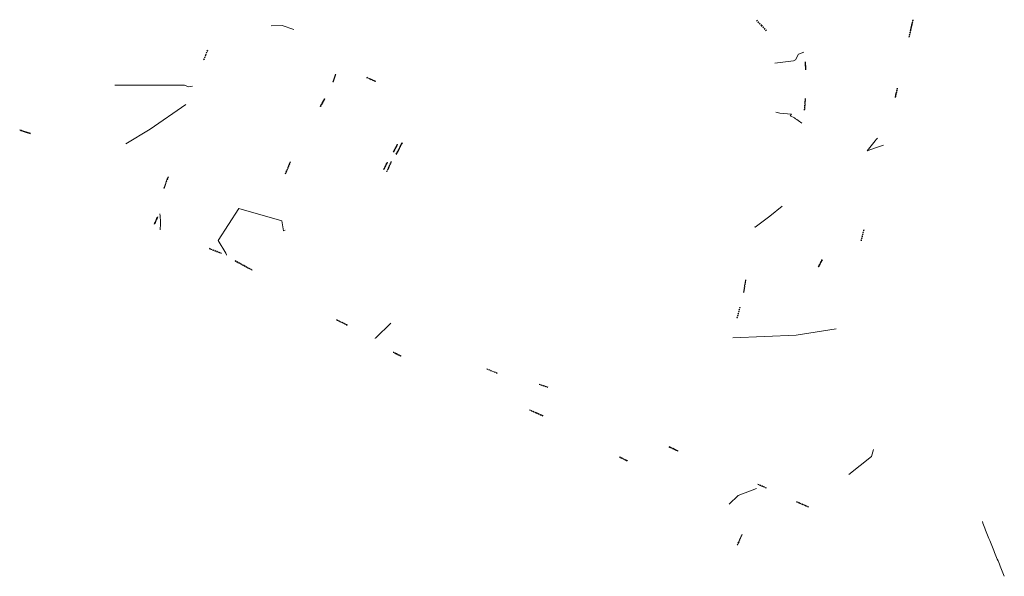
# Model space of a CAD drawing. Header units: metres. Extents: x 416209 to 416484, y 76215 to 76510.
# Tile 3 of 4: x 416292 to 416389, y 76361 to 76416. Entities that reach past the tile are written whole.
import ezdxf

# ---------------------------------------------------------------- set-up
doc = ezdxf.new("R2010")
doc.units = ezdxf.units.M
doc.linetypes.add('0_SN-Dash-1_100', pattern=[0.004, 0.001, -0.001, 0.001, -0.001])
for name, color, linetype, lineweight, true_color in [('01_SN_VRATA', 7, 'Continuous', 9, 0x800040), ('Primary Contours', 7, 'Continuous', 9, 0xc0c0c0), ('Secondary Contours', 7, 'Continuous', 9, 0xc0c0c0)]:
    doc.layers.add(name, color=color, linetype=linetype, lineweight=lineweight, true_color=true_color)

# ---------------------------------------------------------------- blocks, each defined once
blk = doc.blocks.new('SN-Enojna_vrata-fleksibilno - 105x205-7359608-_3D_')
at = {"layer": '01_SN_VRATA', "color": 252, "linetype": '0_SN-Dash-1_100', "true_color": 0x969696}
for p, q in [((0.4750000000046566, 0.1950000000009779, 1.999999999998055), (-0.4750000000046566, 0.1950000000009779, 1.024999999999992)), ((-0.4750000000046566, 0.1950000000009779, 1.024999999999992), (0.4750000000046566, 0.1950000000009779)), ((0.4750000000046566, 0.1549999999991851, 1.999999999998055), (-0.4750000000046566, 0.1549999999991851, 1.024999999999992)), ((-0.4750000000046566, 0.1549999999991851, 1.024999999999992), (0.4750000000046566, 0.1549999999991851))]:
    blk.add_line(p, q, dxfattribs=at)
blk = doc.blocks.new('SN-Enojna_vrata-fleksibilno - 120x190-7359929-_3D_')
at = {"layer": '01_SN_VRATA', "color": 252, "linetype": '0_SN-Dash-1_100', "true_color": 0x969696}
for p, q in [((0.550000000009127, 0.1950000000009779, 1.849999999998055), (-0.550000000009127, 0.1950000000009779, 0.949999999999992)), ((-0.550000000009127, 0.1950000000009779, 0.949999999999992), (0.550000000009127, 0.1950000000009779)), ((0.550000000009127, 0.1549999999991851, 1.849999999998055), (-0.550000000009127, 0.1549999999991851, 0.949999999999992)), ((-0.550000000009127, 0.1549999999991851, 0.949999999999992), (0.550000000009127, 0.1549999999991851))]:
    blk.add_line(p, q, dxfattribs=at)
blk = doc.blocks.new('SN-Dvokrilna_vrata-simetrična - 185x235-7362694-_3D_')
at = {"layer": '01_SN_VRATA', "color": 252, "linetype": '0_SN-Dash-1_100', "true_color": 0x969696}
for p, q in [((-0.8750000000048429, -0.1500000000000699, 2.299999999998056), (0, -0.1500000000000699, 1.174999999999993)), ((-0.8750000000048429, -0.1500000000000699), (0, -0.1500000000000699, 1.174999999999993)), ((-0.8750000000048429, -0.1900000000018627, 2.299999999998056), (0, -0.1900000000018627, 1.174999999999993)), ((0, -0.1900000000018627, 1.174999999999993), (-0.8750000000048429, -0.1900000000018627)), ((0.8750000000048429, -0.1500000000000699, 2.299999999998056), (0, -0.1500000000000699, 1.174999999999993)), ((0, -0.1500000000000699, 1.174999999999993), (0.8750000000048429, -0.1500000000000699)), ((0.8750000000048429, -0.1900000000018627), (0, -0.1900000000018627, 1.174999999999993)), ((0.8750000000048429, -0.1900000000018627, 2.299999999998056), (0, -0.1900000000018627, 1.174999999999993))]:
    blk.add_line(p, q, dxfattribs=at)
blk = doc.blocks.new('SN-Enojna_vrata-fleksibilno - 90x202-7233787-_3D_')
at = {"layer": '01_SN_VRATA', "color": 252, "linetype": '0_SN-Dash-1_100', "true_color": 0x969696}
for p, q in [((0.4000000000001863, 0.1950000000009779, 1.969999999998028), (-0.4000000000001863, 0.1950000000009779, 1.010000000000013)), ((-0.4000000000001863, 0.1950000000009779, 1.010000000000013), (0.4000000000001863, 0.1950000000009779)), ((0.4000000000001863, 0.1549999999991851, 1.969999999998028), (-0.4000000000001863, 0.1549999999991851, 1.010000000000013)), ((-0.4000000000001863, 0.1549999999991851, 1.010000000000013), (0.4000000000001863, 0.1549999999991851))]:
    blk.add_line(p, q, dxfattribs=at)
blk = doc.blocks.new('SN-Dvokrilna_vrata-simetrična - 150x175-7378345-_3D_')
at = {"layer": '01_SN_VRATA', "color": 252, "linetype": '0_SN-Dash-1_100', "true_color": 0x969696}
for p, q in [((-0.7000000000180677, -0.1500000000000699, 1.699999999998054), (0, -0.1500000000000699, 0.8749999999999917)), ((-0.7000000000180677, -0.1500000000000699), (0, -0.1500000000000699, 0.8749999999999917)), ((-0.7000000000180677, -0.1900000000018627, 1.699999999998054), (0, -0.1900000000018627, 0.8749999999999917)), ((0, -0.1900000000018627, 0.8749999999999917), (-0.7000000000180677, -0.1900000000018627)), ((0.7000000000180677, -0.1500000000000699, 1.699999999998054), (0, -0.1500000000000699, 0.8749999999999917)), ((0, -0.1500000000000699, 0.8749999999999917), (0.7000000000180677, -0.1500000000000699)), ((0.7000000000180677, -0.1900000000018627), (0, -0.1900000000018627, 0.8749999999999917)), ((0.7000000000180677, -0.1900000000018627, 1.699999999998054), (0, -0.1900000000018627, 0.8749999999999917))]:
    blk.add_line(p, q, dxfattribs=at)
blk = doc.blocks.new('SN-Dvokrilna_vrata-simetrična - 138x190-7392409-_3D_')
at = {"layer": '01_SN_VRATA', "color": 252, "linetype": '0_SN-Dash-1_100', "true_color": 0x969696}
for p, q in [((-0.6400000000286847, -0.1500000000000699, 1.849999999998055), (0, -0.1500000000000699, 0.949999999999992)), ((-0.6400000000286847, -0.1500000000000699), (0, -0.1500000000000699, 0.949999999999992)), ((-0.6400000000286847, -0.1900000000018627, 1.849999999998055), (0, -0.1900000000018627, 0.949999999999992)), ((0, -0.1900000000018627, 0.949999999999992), (-0.6400000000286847, -0.1900000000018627)), ((0.6400000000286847, -0.1500000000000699, 1.849999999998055), (0, -0.1500000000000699, 0.949999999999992)), ((0, -0.1500000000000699, 0.949999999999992), (0.6400000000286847, -0.1500000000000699)), ((0.6400000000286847, -0.1900000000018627), (0, -0.1900000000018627, 0.949999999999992)), ((0.6400000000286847, -0.1900000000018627, 1.849999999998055), (0, -0.1900000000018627, 0.949999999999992))]:
    blk.add_line(p, q, dxfattribs=at)
blk = doc.blocks.new('SN-Enojna_vrata-fleksibilno - 120x200-7392615-_3D_')
at = {"layer": '01_SN_VRATA', "color": 252, "linetype": '0_SN-Dash-1_100', "true_color": 0x969696}
for p, q in [((0.550000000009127, 0.1950000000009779, 1.949999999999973), (-0.550000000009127, 0.1950000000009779, 1.000000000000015)), ((-0.550000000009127, 0.1950000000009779, 1.000000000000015), (0.550000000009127, 0.1950000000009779)), ((0.550000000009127, 0.1549999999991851, 1.949999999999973), (-0.550000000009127, 0.1549999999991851, 1.000000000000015)), ((-0.550000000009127, 0.1549999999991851, 1.000000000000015), (0.550000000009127, 0.1549999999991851))]:
    blk.add_line(p, q, dxfattribs=at)
blk = doc.blocks.new('SN-Enojna_vrata-fleksibilno - 90x190-7396518-_3D_')
at = {"layer": '01_SN_VRATA', "color": 252, "linetype": '0_SN-Dash-1_100', "true_color": 0x969696}
for p, q in [((0.4000000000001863, 0.1950000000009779, 1.849999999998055), (-0.4000000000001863, 0.1950000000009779, 0.949999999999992)), ((-0.4000000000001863, 0.1950000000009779, 0.949999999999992), (0.4000000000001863, 0.1950000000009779)), ((0.4000000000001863, 0.1549999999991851, 1.849999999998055), (-0.4000000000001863, 0.1549999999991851, 0.949999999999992)), ((-0.4000000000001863, 0.1549999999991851, 0.949999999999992), (0.4000000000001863, 0.1549999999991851))]:
    blk.add_line(p, q, dxfattribs=at)
blk = doc.blocks.new('SN-Enojna_vrata-fleksibilno - 90x170-7409970-_3D_')
at = {"layer": '01_SN_VRATA', "color": 252, "linetype": '0_SN-Dash-1_100', "true_color": 0x969696}
for p, q in [((0.4000000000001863, 0.1950000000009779, 1.649999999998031), (-0.4000000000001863, 0.1950000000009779, 0.8500000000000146)), ((-0.4000000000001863, 0.1950000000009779, 0.8500000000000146), (0.4000000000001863, 0.1950000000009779)), ((0.4000000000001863, 0.1549999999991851, 1.649999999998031), (-0.4000000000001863, 0.1549999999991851, 0.8500000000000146)), ((-0.4000000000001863, 0.1549999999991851, 0.8500000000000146), (0.4000000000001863, 0.1549999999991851))]:
    blk.add_line(p, q, dxfattribs=at)
blk = doc.blocks.new('SN-Dvokrilna_vrata-simetrična - 125x180-7410588-_3D_')
at = {"layer": '01_SN_VRATA', "color": 252, "linetype": '0_SN-Dash-1_100', "true_color": 0x969696}
for p, q in [((-0.5749999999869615, -0.1500000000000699, 1.749999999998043), (0, -0.1500000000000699, 0.9000000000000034)), ((-0.5749999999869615, -0.1500000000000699), (0, -0.1500000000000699, 0.9000000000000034)), ((-0.5749999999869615, -0.1900000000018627, 1.749999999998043), (0, -0.1900000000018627, 0.9000000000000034)), ((0, -0.1900000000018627, 0.9000000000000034), (-0.5749999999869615, -0.1900000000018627)), ((0.5749999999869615, -0.1500000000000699, 1.749999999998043), (0, -0.1500000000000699, 0.9000000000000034)), ((0, -0.1500000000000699, 0.9000000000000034), (0.5749999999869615, -0.1500000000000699)), ((0.5749999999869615, -0.1900000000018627), (0, -0.1900000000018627, 0.9000000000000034)), ((0.5749999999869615, -0.1900000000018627, 1.749999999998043), (0, -0.1900000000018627, 0.9000000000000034))]:
    blk.add_line(p, q, dxfattribs=at)
blk = doc.blocks.new('SN-Dvokrilna_vrata-simetrična - 200x240-7419845-_3D_')
at = {"layer": '01_SN_VRATA', "color": 252, "linetype": '0_SN-Dash-1_100', "true_color": 0x969696}
for p, q in [((-0.9500000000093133, -0.1500000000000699, 2.349999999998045), (0, -0.1500000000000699, 1.200000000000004)), ((-0.9500000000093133, -0.1500000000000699), (0, -0.1500000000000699, 1.200000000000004)), ((-0.9500000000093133, -0.1900000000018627, 2.349999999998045), (0, -0.1900000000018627, 1.200000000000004)), ((0, -0.1900000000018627, 1.200000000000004), (-0.9500000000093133, -0.1900000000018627)), ((0.9500000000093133, -0.1500000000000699, 2.349999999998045), (0, -0.1500000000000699, 1.200000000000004)), ((0, -0.1500000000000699, 1.200000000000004), (0.9500000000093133, -0.1500000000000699)), ((0.9500000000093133, -0.1900000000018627), (0, -0.1900000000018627, 1.200000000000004)), ((0.9500000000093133, -0.1900000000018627, 2.349999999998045), (0, -0.1900000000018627, 1.200000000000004))]:
    blk.add_line(p, q, dxfattribs=at)
blk = doc.blocks.new('SN-Dvokrilna_vrata-simetrična - 130x170-7420931-_3D_')
at = {"layer": '01_SN_VRATA', "color": 252, "linetype": '0_SN-Dash-1_100', "true_color": 0x969696}
for p, q in [((-0.599999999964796, -0.1500000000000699, 1.649999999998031), (0, -0.1500000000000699, 0.8500000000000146)), ((-0.599999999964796, -0.1500000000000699), (0, -0.1500000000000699, 0.8500000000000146)), ((-0.599999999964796, -0.1900000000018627, 1.649999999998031), (0, -0.1900000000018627, 0.8500000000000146)), ((0, -0.1900000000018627, 0.8500000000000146), (-0.599999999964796, -0.1900000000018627)), ((0.599999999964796, -0.1500000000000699, 1.649999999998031), (0, -0.1500000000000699, 0.8500000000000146)), ((0, -0.1500000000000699, 0.8500000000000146), (0.599999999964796, -0.1500000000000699)), ((0.599999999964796, -0.1900000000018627), (0, -0.1900000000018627, 0.8500000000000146)), ((0.599999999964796, -0.1900000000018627, 1.649999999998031), (0, -0.1900000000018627, 0.8500000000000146))]:
    blk.add_line(p, q, dxfattribs=at)
blk = doc.blocks.new('SN-Enojna_vrata-fleksibilno - 95x175-7421083-_3D_')
at = {"layer": '01_SN_VRATA', "color": 252, "linetype": '0_SN-Dash-1_100', "true_color": 0x969696}
for p, q in [((0.4249999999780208, 0.1950000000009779, 1.699999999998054), (-0.4249999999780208, 0.1950000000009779, 0.8749999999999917)), ((-0.4249999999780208, 0.1950000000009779, 0.8749999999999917), (0.4249999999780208, 0.1950000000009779)), ((0.4249999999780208, 0.1549999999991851, 1.699999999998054), (-0.4249999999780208, 0.1549999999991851, 0.8749999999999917)), ((-0.4249999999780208, 0.1549999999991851, 0.8749999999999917), (0.4249999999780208, 0.1549999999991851))]:
    blk.add_line(p, q, dxfattribs=at)
blk = doc.blocks.new('SN-Dvokrilna_vrata-simetrična - 155x220-7422786-_3D_')
at = {"layer": '01_SN_VRATA', "color": 252, "linetype": '0_SN-Dash-1_100', "true_color": 0x969696}
for p, q in [((-0.7249999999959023, -0.1500000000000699, 2.149999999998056), (0, -0.1500000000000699, 1.099999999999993)), ((-0.7249999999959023, -0.1500000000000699), (0, -0.1500000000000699, 1.099999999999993)), ((-0.7249999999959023, -0.1900000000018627, 2.149999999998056), (0, -0.1900000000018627, 1.099999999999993)), ((0, -0.1900000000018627, 1.099999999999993), (-0.7249999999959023, -0.1900000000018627)), ((0.7249999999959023, -0.1500000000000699, 2.149999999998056), (0, -0.1500000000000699, 1.099999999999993)), ((0, -0.1500000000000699, 1.099999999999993), (0.7249999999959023, -0.1500000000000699)), ((0.7249999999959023, -0.1900000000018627), (0, -0.1900000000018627, 1.099999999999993)), ((0.7249999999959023, -0.1900000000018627, 2.149999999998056), (0, -0.1900000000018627, 1.099999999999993))]:
    blk.add_line(p, q, dxfattribs=at)
blk = doc.blocks.new('SN-Dvokrilna_vrata-simetrična - 120x160-7422881-_3D_')
at = {"layer": '01_SN_VRATA', "color": 252, "linetype": '0_SN-Dash-1_100', "true_color": 0x969696}
for p, q in [((-0.550000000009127, -0.1500000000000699, 1.549999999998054), (0, -0.1500000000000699, 0.7999999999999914)), ((-0.550000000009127, -0.1500000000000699), (0, -0.1500000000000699, 0.7999999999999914)), ((-0.550000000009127, -0.1900000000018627, 1.549999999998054), (0, -0.1900000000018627, 0.7999999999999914)), ((0, -0.1900000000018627, 0.7999999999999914), (-0.550000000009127, -0.1900000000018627)), ((0.550000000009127, -0.1500000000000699, 1.549999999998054), (0, -0.1500000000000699, 0.7999999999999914)), ((0, -0.1500000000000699, 0.7999999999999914), (0.550000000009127, -0.1500000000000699)), ((0.550000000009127, -0.1900000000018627), (0, -0.1900000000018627, 0.7999999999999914)), ((0.550000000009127, -0.1900000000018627, 1.549999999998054), (0, -0.1900000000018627, 0.7999999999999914))]:
    blk.add_line(p, q, dxfattribs=at)
blk = doc.blocks.new('SN-Enojna_vrata-fleksibilno - 95x207-7250364-_3D_')
at = {"layer": '01_SN_VRATA', "color": 252, "linetype": '0_SN-Dash-1_100', "true_color": 0x969696}
for p, q in [((0.4249999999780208, 0.1950000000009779, 2.019999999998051), (-0.4249999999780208, 0.1950000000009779, 1.03499999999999)), ((-0.4249999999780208, 0.1950000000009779, 1.03499999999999), (0.4249999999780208, 0.1950000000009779)), ((0.4249999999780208, 0.1549999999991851, 2.019999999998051), (-0.4249999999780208, 0.1549999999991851, 1.03499999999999)), ((-0.4249999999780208, 0.1549999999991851, 1.03499999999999), (0.4249999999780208, 0.1549999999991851))]:
    blk.add_line(p, q, dxfattribs=at)
blk = doc.blocks.new('SN-Enojna_vrata-fleksibilno - 120x165-7428298-_3D_')
at = {"layer": '01_SN_VRATA', "color": 252, "linetype": '0_SN-Dash-1_100', "true_color": 0x969696}
for p, q in [((0.550000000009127, 0.1950000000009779, 1.599999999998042), (-0.550000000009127, 0.1950000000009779, 0.8250000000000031)), ((-0.550000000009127, 0.1950000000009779, 0.8250000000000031), (0.550000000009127, 0.1950000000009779)), ((0.550000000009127, 0.1549999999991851, 1.599999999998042), (-0.550000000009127, 0.1549999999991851, 0.8250000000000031)), ((-0.550000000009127, 0.1549999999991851, 0.8250000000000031), (0.550000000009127, 0.1549999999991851))]:
    blk.add_line(p, q, dxfattribs=at)
blk = doc.blocks.new('SN-Dvokrilna_vrata-simetrična - 100x220-7428436-_3D_')
at = {"layer": '01_SN_VRATA', "color": 252, "linetype": '0_SN-Dash-1_100', "true_color": 0x969696}
for p, q in [((-0.4500000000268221, -0.1500000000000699, 2.149999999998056), (0, -0.1500000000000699, 1.099999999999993)), ((-0.4500000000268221, -0.1500000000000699), (0, -0.1500000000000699, 1.099999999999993)), ((-0.4500000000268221, -0.1900000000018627, 2.149999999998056), (0, -0.1900000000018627, 1.099999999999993)), ((0, -0.1900000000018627, 1.099999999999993), (-0.4500000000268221, -0.1900000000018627)), ((0.4500000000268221, -0.1500000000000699, 2.149999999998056), (0, -0.1500000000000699, 1.099999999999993)), ((0, -0.1500000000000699, 1.099999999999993), (0.4500000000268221, -0.1500000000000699)), ((0.4500000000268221, -0.1900000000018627), (0, -0.1900000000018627, 1.099999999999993)), ((0.4500000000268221, -0.1900000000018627, 2.149999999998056), (0, -0.1900000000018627, 1.099999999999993))]:
    blk.add_line(p, q, dxfattribs=at)
blk = doc.blocks.new('SN-Enojna_vrata-fleksibilno - 108x215-7429007-_3D_')
at = {"layer": '01_SN_VRATA', "color": 252, "linetype": '0_SN-Dash-1_100', "true_color": 0x969696}
for p, q in [((0.4900000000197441, 0.1950000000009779, 2.099999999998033), (-0.4900000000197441, 0.1950000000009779, 1.075000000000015)), ((-0.4900000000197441, 0.1950000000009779, 1.075000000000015), (0.4900000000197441, 0.1950000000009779)), ((0.4900000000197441, 0.1549999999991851, 2.099999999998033), (-0.4900000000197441, 0.1549999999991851, 1.075000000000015)), ((-0.4900000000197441, 0.1549999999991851, 1.075000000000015), (0.4900000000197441, 0.1549999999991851))]:
    blk.add_line(p, q, dxfattribs=at)
blk = doc.blocks.new('SN-Dvokrilna_vrata-simetrična - 100x190-7430228-_3D_')
at = {"layer": '01_SN_VRATA', "color": 252, "linetype": '0_SN-Dash-1_100', "true_color": 0x969696}
for p, q in [((-0.4500000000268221, -0.1500000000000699, 1.849999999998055), (0, -0.1500000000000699, 0.949999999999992)), ((-0.4500000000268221, -0.1500000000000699), (0, -0.1500000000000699, 0.949999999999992)), ((-0.4500000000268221, -0.1900000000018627, 1.849999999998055), (0, -0.1900000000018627, 0.949999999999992)), ((0, -0.1900000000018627, 0.949999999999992), (-0.4500000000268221, -0.1900000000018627)), ((0.4500000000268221, -0.1500000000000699, 1.849999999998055), (0, -0.1500000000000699, 0.949999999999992)), ((0, -0.1500000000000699, 0.949999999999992), (0.4500000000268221, -0.1500000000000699)), ((0.4500000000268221, -0.1900000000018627), (0, -0.1900000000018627, 0.949999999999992)), ((0.4500000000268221, -0.1900000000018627, 1.849999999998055), (0, -0.1900000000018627, 0.949999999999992))]:
    blk.add_line(p, q, dxfattribs=at)
blk = doc.blocks.new('SN-Dvokrilna_vrata-simetrična - 138x182-7430406-_3D_')
at = {"layer": '01_SN_VRATA', "color": 252, "linetype": '0_SN-Dash-1_100', "true_color": 0x969696}
for p, q in [((-0.6400000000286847, -0.1500000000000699, 1.769999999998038), (0, -0.1500000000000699, 0.910000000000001)), ((-0.6400000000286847, -0.1500000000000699), (0, -0.1500000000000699, 0.910000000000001)), ((-0.6400000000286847, -0.1900000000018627, 1.769999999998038), (0, -0.1900000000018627, 0.910000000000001)), ((0, -0.1900000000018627, 0.910000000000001), (-0.6400000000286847, -0.1900000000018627)), ((0.6400000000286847, -0.1500000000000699, 1.769999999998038), (0, -0.1500000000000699, 0.910000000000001)), ((0, -0.1500000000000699, 0.910000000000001), (0.6400000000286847, -0.1500000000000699)), ((0.6400000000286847, -0.1900000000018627), (0, -0.1900000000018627, 0.910000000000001)), ((0.6400000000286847, -0.1900000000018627, 1.769999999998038), (0, -0.1900000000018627, 0.910000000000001))]:
    blk.add_line(p, q, dxfattribs=at)
blk = doc.blocks.new('SN-Dvokrilna_vrata-simetrična - 125x217-7431448-_3D_')
at = {"layer": '01_SN_VRATA', "color": 252, "linetype": '0_SN-Dash-1_100', "true_color": 0x969696}
for p, q in [((-0.5749999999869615, -0.1500000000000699, 2.119999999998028), (0, -0.1500000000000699, 1.085000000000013)), ((-0.5749999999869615, -0.1500000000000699), (0, -0.1500000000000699, 1.085000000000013)), ((-0.5749999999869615, -0.1900000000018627, 2.119999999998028), (0, -0.1900000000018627, 1.085000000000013)), ((0, -0.1900000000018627, 1.085000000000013), (-0.5749999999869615, -0.1900000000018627)), ((0.5749999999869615, -0.1500000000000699, 2.119999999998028), (0, -0.1500000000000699, 1.085000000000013)), ((0, -0.1500000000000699, 1.085000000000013), (0.5749999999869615, -0.1500000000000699)), ((0.5749999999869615, -0.1900000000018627), (0, -0.1900000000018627, 1.085000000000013)), ((0.5749999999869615, -0.1900000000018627, 2.119999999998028), (0, -0.1900000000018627, 1.085000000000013))]:
    blk.add_line(p, q, dxfattribs=at)
blk = doc.blocks.new('SN-Enojna_vrata-fleksibilno - 90x210-7498791-_3D_')
at = {"layer": '01_SN_VRATA', "color": 252, "linetype": '0_SN-Dash-1_100', "true_color": 0x969696}
for p, q in [((0.4000000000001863, 0.1950000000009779, 2.049999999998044), (-0.4000000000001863, 0.1950000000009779, 1.050000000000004)), ((-0.4000000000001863, 0.1950000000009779, 1.050000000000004), (0.4000000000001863, 0.1950000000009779)), ((0.4000000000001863, 0.1549999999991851, 2.049999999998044), (-0.4000000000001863, 0.1549999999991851, 1.050000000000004)), ((-0.4000000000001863, 0.1549999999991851, 1.050000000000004), (0.4000000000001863, 0.1549999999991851))]:
    blk.add_line(p, q, dxfattribs=at)
blk = doc.blocks.new('SN-Enojna_vrata-fleksibilno - 95x185-7499303-_3D_')
at = {"layer": '01_SN_VRATA', "color": 252, "linetype": '0_SN-Dash-1_100', "true_color": 0x969696}
for p, q in [((0.4249999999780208, 0.1950000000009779, 1.799999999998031), (-0.4249999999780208, 0.1950000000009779, 0.9250000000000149)), ((-0.4249999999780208, 0.1950000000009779, 0.9250000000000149), (0.4249999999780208, 0.1950000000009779)), ((0.4249999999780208, 0.1549999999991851, 1.799999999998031), (-0.4249999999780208, 0.1549999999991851, 0.9250000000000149)), ((-0.4249999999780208, 0.1549999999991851, 0.9250000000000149), (0.4249999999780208, 0.1549999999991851))]:
    blk.add_line(p, q, dxfattribs=at)
blk = doc.blocks.new('SN-Dvokrilna_vrata-simetrična - 138x175-7499451-_3D_')
at = {"layer": '01_SN_VRATA', "color": 252, "linetype": '0_SN-Dash-1_100', "true_color": 0x969696}
for p, q in [((-0.6400000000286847, -0.1500000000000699, 1.699999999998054), (0, -0.1500000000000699, 0.8749999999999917)), ((-0.6400000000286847, -0.1500000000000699), (0, -0.1500000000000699, 0.8749999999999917)), ((-0.6400000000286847, -0.1900000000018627, 1.699999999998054), (0, -0.1900000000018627, 0.8749999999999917)), ((0, -0.1900000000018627, 0.8749999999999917), (-0.6400000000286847, -0.1900000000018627)), ((0.6400000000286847, -0.1500000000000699, 1.699999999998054), (0, -0.1500000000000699, 0.8749999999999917)), ((0, -0.1500000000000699, 0.8749999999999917), (0.6400000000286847, -0.1500000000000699)), ((0.6400000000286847, -0.1900000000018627), (0, -0.1900000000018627, 0.8749999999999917)), ((0.6400000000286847, -0.1900000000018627, 1.699999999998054), (0, -0.1900000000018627, 0.8749999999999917))]:
    blk.add_line(p, q, dxfattribs=at)
blk = doc.blocks.new('SN-Dvokrilna_vrata-simetrična - 120x185-7500268-_3D_')
at = {"layer": '01_SN_VRATA', "color": 252, "linetype": '0_SN-Dash-1_100', "true_color": 0x969696}
for p, q in [((-0.550000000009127, -0.1500000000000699, 1.799999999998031), (0, -0.1500000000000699, 0.9250000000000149)), ((-0.550000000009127, -0.1500000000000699), (0, -0.1500000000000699, 0.9250000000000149)), ((-0.550000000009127, -0.1900000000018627, 1.799999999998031), (0, -0.1900000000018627, 0.9250000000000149)), ((0, -0.1900000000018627, 0.9250000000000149), (-0.550000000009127, -0.1900000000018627)), ((0.550000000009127, -0.1500000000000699, 1.799999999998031), (0, -0.1500000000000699, 0.9250000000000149)), ((0, -0.1500000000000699, 0.9250000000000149), (0.550000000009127, -0.1500000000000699)), ((0.550000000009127, -0.1900000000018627), (0, -0.1900000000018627, 0.9250000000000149)), ((0.550000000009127, -0.1900000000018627, 1.799999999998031), (0, -0.1900000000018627, 0.9250000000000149))]:
    blk.add_line(p, q, dxfattribs=at)
blk = doc.blocks.new('SN-Enojna_vrata-fleksibilno - 100x205-7159650-_3D_')
at = {"layer": '01_SN_VRATA', "color": 252, "linetype": '0_SN-Dash-1_100', "true_color": 0x969696}
for p, q in [((0.4500000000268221, 0.1950000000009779, 1.999999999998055), (-0.4500000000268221, 0.1950000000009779, 1.024999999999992)), ((-0.4500000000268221, 0.1950000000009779, 1.024999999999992), (0.4500000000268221, 0.1950000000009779)), ((0.4500000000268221, 0.1549999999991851, 1.999999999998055), (-0.4500000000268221, 0.1549999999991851, 1.024999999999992)), ((-0.4500000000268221, 0.1549999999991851, 1.024999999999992), (0.4500000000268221, 0.1549999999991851))]:
    blk.add_line(p, q, dxfattribs=at)
blk = doc.blocks.new('SN-Enojna_vrata-fleksibilno - 80x215-7501848-_3D_')
at = {"layer": '01_SN_VRATA', "color": 252, "linetype": '0_SN-Dash-1_100', "true_color": 0x969696}
for p, q in [((0.3499999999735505, 0.1950000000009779, 2.099999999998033), (-0.3499999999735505, 0.1950000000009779, 1.075000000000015)), ((-0.3499999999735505, 0.1950000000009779, 1.075000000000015), (0.3499999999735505, 0.1950000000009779)), ((0.3499999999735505, 0.1549999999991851, 2.099999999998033), (-0.3499999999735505, 0.1549999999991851, 1.075000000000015)), ((-0.3499999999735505, 0.1549999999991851, 1.075000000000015), (0.3499999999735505, 0.1549999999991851))]:
    blk.add_line(p, q, dxfattribs=at)
blk = doc.blocks.new('SN-Dvokrilna_vrata-simetrična - 138x215-7241528-_3D_')
at = {"layer": '01_SN_VRATA', "color": 252, "linetype": '0_SN-Dash-1_100', "true_color": 0x969696}
for p, q in [((-0.6400000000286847, -0.1500000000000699, 2.099999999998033), (0, -0.1500000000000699, 1.075000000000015)), ((-0.6400000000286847, -0.1500000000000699), (0, -0.1500000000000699, 1.075000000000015)), ((-0.6400000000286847, -0.1900000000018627, 2.099999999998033), (0, -0.1900000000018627, 1.075000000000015)), ((0, -0.1900000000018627, 1.075000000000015), (-0.6400000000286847, -0.1900000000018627)), ((0.6400000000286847, -0.1500000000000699, 2.099999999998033), (0, -0.1500000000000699, 1.075000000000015)), ((0, -0.1500000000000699, 1.075000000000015), (0.6400000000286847, -0.1500000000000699)), ((0.6400000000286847, -0.1900000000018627), (0, -0.1900000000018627, 1.075000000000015)), ((0.6400000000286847, -0.1900000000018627, 2.099999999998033), (0, -0.1900000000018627, 1.075000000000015))]:
    blk.add_line(p, q, dxfattribs=at)
blk = doc.blocks.new('SN-Enojna_vrata-fleksibilno - 95x200-7247060-_3D_')
at = {"layer": '01_SN_VRATA', "color": 252, "linetype": '0_SN-Dash-1_100', "true_color": 0x969696}
for p, q in [((0.4249999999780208, 0.1950000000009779, 1.949999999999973), (-0.4249999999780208, 0.1950000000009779, 1.000000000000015)), ((-0.4249999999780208, 0.1950000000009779, 1.000000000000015), (0.4249999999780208, 0.1950000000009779)), ((0.4249999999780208, 0.1549999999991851, 1.949999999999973), (-0.4249999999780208, 0.1549999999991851, 1.000000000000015)), ((-0.4249999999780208, 0.1549999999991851, 1.000000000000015), (0.4249999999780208, 0.1549999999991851))]:
    blk.add_line(p, q, dxfattribs=at)
blk = doc.blocks.new('SN-Dvokrilna_vrata-simetrična - 110x195-7507614-_3D_')
at = {"layer": '01_SN_VRATA', "color": 252, "linetype": '0_SN-Dash-1_100', "true_color": 0x969696}
for p, q in [((-0.4999999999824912, -0.1500000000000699, 1.899999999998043), (0, -0.1500000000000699, 0.9750000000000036)), ((-0.4999999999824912, -0.1500000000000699), (0, -0.1500000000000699, 0.9750000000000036)), ((-0.4999999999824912, -0.1900000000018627, 1.899999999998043), (0, -0.1900000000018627, 0.9750000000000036)), ((0, -0.1900000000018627, 0.9750000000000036), (-0.4999999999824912, -0.1900000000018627)), ((0.4999999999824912, -0.1500000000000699, 1.899999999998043), (0, -0.1500000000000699, 0.9750000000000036)), ((0, -0.1500000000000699, 0.9750000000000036), (0.4999999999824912, -0.1500000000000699)), ((0.4999999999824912, -0.1900000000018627), (0, -0.1900000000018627, 0.9750000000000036)), ((0.4999999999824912, -0.1900000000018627, 1.899999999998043), (0, -0.1900000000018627, 0.9750000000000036))]:
    blk.add_line(p, q, dxfattribs=at)
blk = doc.blocks.new('SN-Enojna_vrata-fleksibilno - 90x185-7524412-_3D_')
at = {"layer": '01_SN_VRATA', "color": 252, "linetype": '0_SN-Dash-1_100', "true_color": 0x969696}
for p, q in [((0.4000000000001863, 0.1950000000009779, 1.799999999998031), (-0.4000000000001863, 0.1950000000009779, 0.9250000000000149)), ((-0.4000000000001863, 0.1950000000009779, 0.9250000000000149), (0.4000000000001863, 0.1950000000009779)), ((0.4000000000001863, 0.1549999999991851, 1.799999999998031), (-0.4000000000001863, 0.1549999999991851, 0.9250000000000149)), ((-0.4000000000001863, 0.1549999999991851, 0.9250000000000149), (0.4000000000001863, 0.1549999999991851))]:
    blk.add_line(p, q, dxfattribs=at)

msp = doc.modelspace()

# ---------------------------------------------------------------- linework, layer by layer
at = {"layer": 'Primary Contours'}
for p, q in [((416366.082221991, 76411.71906731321, 274.8348036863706), (416367.9227289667, 76411.96444726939, 274.8348036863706)), ((416367.9227289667, 76411.96444726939, 274.8348036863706), (416368.1157350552, 76412.05559952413, 274.8348036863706)), ((416368.1157350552, 76412.05559952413, 274.8348036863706), (416368.4133198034, 76412.61005693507, 274.8348036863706)), ((416368.4133198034, 76412.61005693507, 274.8348036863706), (416368.9500108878, 76412.7978865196, 274.8348036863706)), ((416301.208077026, 76409.57871646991, 275.8348036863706), (416308.0711707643, 76409.5640994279, 275.8348036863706)), ((416308.0711707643, 76409.5640994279, 275.8348036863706), (416308.4666949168, 76409.38864752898, 275.8348036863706)), ((416308.4666949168, 76409.38864752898, 275.8348036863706), (416308.8682313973, 76409.47285148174, 275.8348036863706)), ((416308.2109922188, 76407.6583369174, 275.8348036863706), (416304.6945580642, 76405.25345609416, 275.8348036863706)), ((416304.6945580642, 76405.25345609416, 275.8348036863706), (416302.3147171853, 76403.79442107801, 275.8348036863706)), ((416302.3147171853, 76403.79442107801, 275.8348036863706), (416302.3128110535, 76403.7927819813, 275.8348036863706)), ((416328.3599486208, 76386.17993834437, 274.8348036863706), (416326.8643971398, 76384.72784440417, 274.8348036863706)), ((416368.1958428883, 76384.97595953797, 274.8348036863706), (416361.9525331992, 76384.72966315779, 274.8348036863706)), ((416372.1299473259, 76385.61813727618, 274.8348036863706), (416368.1958428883, 76384.97595953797, 274.8348036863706)), ((416326.8139921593, 76384.68418750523, 274.8348036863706), (416326.8061272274, 76384.6682356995, 274.8348036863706)), ((416326.8643971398, 76384.72784440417, 274.8348036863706), (416326.8139921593, 76384.68418750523, 274.8348036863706))]:
    msp.add_line(p, q, dxfattribs=at)
at = {"layer": 'Secondary Contours'}
for p, q in [((416316.6016479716, 76415.41239600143, 275.3348036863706), (416317.6752177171, 76415.44257479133, 275.3348036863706)), ((416317.6752177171, 76415.44257479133, 275.3348036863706), (416318.8015861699, 76415.02529056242, 275.3348036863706)), ((416366.184056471, 76406.90185391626, 275.3348036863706), (416366.5674143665, 76406.81419096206, 275.3348036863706)), ((416366.5674143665, 76406.81419096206, 275.3348036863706), (416367.7420600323, 76406.7233800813, 275.3348036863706)), ((416367.7420600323, 76406.7233800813, 275.3348036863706), (416367.6086433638, 76406.55858040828, 275.3348036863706)), ((416367.6086433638, 76406.55858040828, 275.3348036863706), (416367.7443396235, 76406.49376262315, 275.3348036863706)), ((416367.7443396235, 76406.49376262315, 275.3348036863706), (416367.8775128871, 76406.42383959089, 275.3348036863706)), ((416367.8775128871, 76406.42383959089, 275.3348036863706), (416368.0080362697, 76406.34900579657, 275.3348036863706)), ((416368.0080362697, 76406.34900579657, 275.3348036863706), (416368.1359072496, 76406.269642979, 275.3348036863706)), ((416368.1359072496, 76406.269642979, 275.3348036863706), (416368.2612098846, 76406.18622947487, 275.3348036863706)), ((416368.2612098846, 76406.18622947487, 275.3348036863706), (416368.3841104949, 76406.09926883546, 275.3348036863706)), ((416368.3841104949, 76406.09926883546, 275.3348036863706), (416368.5048429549, 76406.00930881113, 275.3348036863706)), ((416368.5048429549, 76406.00930881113, 275.3348036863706), (416368.6236134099, 76405.91676221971, 275.3348036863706)), ((416368.6236134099, 76405.91676221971, 275.3348036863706), (416368.740837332, 76405.82190076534, 275.3348036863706)), ((416375.9423060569, 76404.10170165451, 275.3348036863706), (416376.0550030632, 76404.22113701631, 275.3348036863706)), ((416376.0550030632, 76404.22113701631, 275.3348036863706), (416376.1682202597, 76404.34004997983, 275.3348036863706)), ((416375.1791055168, 76403.11070774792, 275.3348036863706), (416375.9423060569, 76404.10170165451, 275.3348036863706)), ((416375.9762061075, 76403.3931926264, 275.3348036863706), (416375.1791055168, 76403.11070774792, 275.3348036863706)), ((416376.7728715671, 76403.67682676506, 275.3348036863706), (416375.9762061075, 76403.3931926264, 275.3348036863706)), ((416313.4194790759, 76397.43610333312, 275.3348036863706), (416311.3660792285, 76394.28163532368, 275.3348036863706)), ((416317.6250448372, 76396.22921567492, 275.3348036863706), (416313.4194790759, 76397.43610333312, 275.3348036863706)), ((416366.8250826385, 76397.66505291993, 275.3348036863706), (416365.6042496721, 76396.70054614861, 275.3348036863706)), ((416305.670317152, 76396.73686840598, 275.3348036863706), (416305.6476362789, 76396.93337491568, 275.3348036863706)), ((416305.687863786, 76396.53991880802, 275.3348036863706), (416305.670317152, 76396.73686840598, 275.3348036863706)), ((416305.7000891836, 76396.34251534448, 275.3348036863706), (416305.687863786, 76396.53991880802, 275.3348036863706)), ((416365.6042496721, 76396.70054614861, 275.3348036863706), (416364.1665986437, 76395.62329626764, 275.3348036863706)), ((416305.6795759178, 76395.35473721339, 275.3348036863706), (416305.6942933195, 76395.55188473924, 275.3348036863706)), ((416305.6942933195, 76395.55188473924, 275.3348036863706), (416305.7038691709, 76395.74941433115, 275.3348036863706)), ((416305.7068469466, 76396.14487193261, 275.3348036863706), (416305.7000891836, 76396.34251534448, 275.3348036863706)), ((416305.7038691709, 76395.74941433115, 275.3348036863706), (416305.7080940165, 76395.94715464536, 275.3348036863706)), ((416305.7080940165, 76395.94715464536, 275.3348036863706), (416305.7068469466, 76396.14487193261, 275.3348036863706)), ((416317.7946425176, 76395.24053192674, 275.3348036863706), (416317.6250448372, 76396.22921567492, 275.3348036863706)), ((416364.1665986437, 76395.62329626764, 275.3348036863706), (416364.0886051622, 76395.6360396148, 275.3348036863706)), ((416317.9778912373, 76395.30127513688, 275.3348036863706), (416317.7946425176, 76395.24053192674, 275.3348036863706)), ((416311.3660792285, 76394.28163532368, 275.3348036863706), (416312.1482099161, 76393.05572056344, 275.3348036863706)), ((416312.1482099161, 76393.05572056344, 275.3348036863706), (416312.2012750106, 76392.87927322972, 275.3348036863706)), ((416312.2012750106, 76392.87927322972, 275.3348036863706), (416312.194689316, 76392.87020164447, 275.3348036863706)), ((416375.7853205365, 76373.73783840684, 274.3348036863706), (416375.5758167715, 76373.0610708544, 274.3348036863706)), ((416375.5758167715, 76373.0610708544, 274.3348036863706), (416373.3524258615, 76371.28244710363, 274.3348036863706)), ((416364.2949400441, 76369.93463271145, 274.3348036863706), (416362.4740181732, 76369.22096251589, 274.3348036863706)), ((416362.4740181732, 76369.22096251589, 274.3348036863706), (416361.5985205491, 76368.39300928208, 274.3348036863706)), ((416386.5483149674, 76366.51777441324, 274.3348036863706), (416386.492486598, 76366.69066414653, 274.3348036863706)), ((416386.6090397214, 76366.346448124, 274.3348036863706), (416386.5483149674, 76366.51777441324, 274.3348036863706)), ((416386.6724792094, 76366.17606938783, 274.3348036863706), (416386.6090397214, 76366.346448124, 274.3348036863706)), ((416386.737253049, 76366.00621442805, 274.3348036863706), (416386.6724792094, 76366.17606938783, 274.3348036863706)), ((416386.8029049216, 76365.83670118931, 274.3348036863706), (416386.737253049, 76366.00621442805, 274.3348036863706)), ((416386.8691556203, 76365.66742338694, 274.3348036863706), (416386.8029049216, 76365.83670118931, 274.3348036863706)), ((416386.9358668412, 76365.49832786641, 274.3348036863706), (416386.8691556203, 76365.66742338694, 274.3348036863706)), ((416387.002919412, 76365.32936841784, 274.3348036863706), (416386.9358668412, 76365.49832786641, 274.3348036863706)), ((416387.0702503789, 76365.16052007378, 274.3348036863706), (416387.002919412, 76365.32936841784, 274.3348036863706)), ((416387.1377995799, 76364.991759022, 274.3348036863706), (416387.0702503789, 76365.16052007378, 274.3348036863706)), ((416387.2055284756, 76364.82307043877, 274.3348036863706), (416387.1377995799, 76364.991759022, 274.3348036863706)), ((416387.273409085, 76364.65444388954, 274.3348036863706), (416387.2055284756, 76364.82307043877, 274.3348036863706)), ((416387.3414142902, 76364.48586918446, 274.3348036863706), (416387.273409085, 76364.65444388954, 274.3348036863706)), ((416387.4095253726, 76364.31733841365, 274.3348036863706), (416387.3414142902, 76364.48586918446, 274.3348036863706)), ((416387.4777286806, 76364.14884504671, 274.3348036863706), (416387.4095253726, 76364.31733841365, 274.3348036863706)), ((416387.5460118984, 76363.98038348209, 274.3348036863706), (416387.4777286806, 76364.14884504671, 274.3348036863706)), ((416387.6143653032, 76363.81194998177, 274.3348036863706), (416387.5460118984, 76363.98038348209, 274.3348036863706)), ((416387.6827797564, 76363.64354112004, 274.3348036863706), (416387.6143653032, 76363.81194998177, 274.3348036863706)), ((416387.7512483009, 76363.47515415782, 274.3348036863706), (416387.6827797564, 76363.64354112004, 274.3348036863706)), ((416387.8197650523, 76363.30678669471, 274.3348036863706), (416387.7512483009, 76363.47515415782, 274.3348036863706)), ((416387.8883246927, 76363.13843657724, 274.3348036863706), (416387.8197650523, 76363.30678669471, 274.3348036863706)), ((416387.9569228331, 76362.97010205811, 274.3348036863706), (416387.8883246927, 76363.13843657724, 274.3348036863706)), ((416388.0255553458, 76362.80178149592, 274.3348036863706), (416387.9569228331, 76362.97010205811, 274.3348036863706)), ((416388.0942192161, 76362.63347368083, 274.3348036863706), (416388.0255553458, 76362.80178149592, 274.3348036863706)), ((416388.1629118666, 76362.46517757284, 274.3348036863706), (416388.0942192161, 76362.63347368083, 274.3348036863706)), ((416388.2316307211, 76362.29689213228, 274.3348036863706), (416388.1629118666, 76362.46517757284, 274.3348036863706)), ((416388.3003732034, 76362.12861631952, 274.3348036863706), (416388.2316307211, 76362.29689213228, 274.3348036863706)), ((416388.3691369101, 76361.96034916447, 274.3348036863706), (416388.3003732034, 76362.12861631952, 274.3348036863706)), ((416388.4379203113, 76361.79209004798, 274.3348036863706), (416388.3691369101, 76361.96034916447, 274.3348036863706)), ((416388.5067221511, 76361.62383846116, 274.3348036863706), (416388.4379203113, 76361.79209004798, 274.3348036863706)), ((416388.5755411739, 76361.45559389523, 274.3348036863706), (416388.5067221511, 76361.62383846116, 274.3348036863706)), ((416388.6443761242, 76361.28735584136, 274.3348036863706), (416388.5755411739, 76361.45559389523, 274.3348036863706))]:
    msp.add_line(p, q, dxfattribs=at)

# ---------------------------------------------------------------- block references
at = {"layer": '01_SN_VRATA', "color": 252, "linetype": '0_SN-Dash-1_100', "true_color": 0x969696}
for name, p, rotation in [('SN-Dvokrilna_vrata-simetrična - 150x175-7378345-_3D_', (416364.6595074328, 76415.31008304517, 274.4432914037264), 133.5622055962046), ('SN-Dvokrilna_vrata-simetrična - 185x235-7362694-_3D_', (416379.6422906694, 76415.10657824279, 275.0969863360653), 257), ('SN-Enojna_vrata-fleksibilno - 90x202-7233787-_3D_', (416379.6782828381, 76415.26247745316, 278.075673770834), 76.99999999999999), ('SN-Dvokrilna_vrata-simetrična - 110x195-7507614-_3D_', (416310.3108902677, 76412.46093249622, 275.756694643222), 248.5495278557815), ('SN-Enojna_vrata-fleksibilno - 90x170-7409970-_3D_', (416369.2805479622, 76411.46866314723, 275.8659863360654), 93.44781860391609), ('SN-Enojna_vrata-fleksibilno - 90x190-7396518-_3D_', (416322.6378920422, 76410.31190929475, 278.1832914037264), 251.144085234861), ('SN-Enojna_vrata-fleksibilno - 100x205-7159650-_3D_', (416326.4607768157, 76410.29788392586, 275.5763218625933), 156.3127188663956), ('SN-Enojna_vrata-fleksibilno - 80x215-7501848-_3D_', (416326.6072971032, 76410.23360480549, 278.0961431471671), 156.3127188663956), ('SN-Enojna_vrata-fleksibilno - 105x205-7359608-_3D_', (416378.2024957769, 76408.77670121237, 275.3928757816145), 77.21314622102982), ('SN-Enojna_vrata-fleksibilno - 95x200-7247060-_3D_', (416321.4806559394, 76407.92809304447, 275.671630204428), 241.3241152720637), ('SN-Dvokrilna_vrata-simetrična - 125x180-7410588-_3D_', (416369.2185504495, 76407.67315351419, 274.9699863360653), 264.8833054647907), ('SN-Enojna_vrata-fleksibilno - 120x190-7359929-_3D_', (416292.3503561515, 76404.81526197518, 276.0667659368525), 342.4454356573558), ('SN-Enojna_vrata-fleksibilno - 95x200-7247060-_3D_', (416292.3503561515, 76404.81526197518, 278.8025883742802), 342.4454356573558), ('SN-Enojna_vrata-fleksibilno - 95x185-7499303-_3D_', (416328.9542358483, 76403.28538652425, 278.1332914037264), 61.93850521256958), ('SN-Dvokrilna_vrata-simetrična - 138x175-7499451-_3D_', (416329.0227116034, 76403.41383790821, 275.6312535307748), 61.93850521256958), ('SN-Dvokrilna_vrata-simetrična - 138x215-7241528-_3D_', (416318.3887327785, 76401.37320438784, 275.5632914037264), 246.8015012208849), ('SN-Enojna_vrata-fleksibilno - 90x210-7498791-_3D_', (416327.98991331, 76401.55688685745, 278.1756302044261), 64.60413576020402), ('SN-Dvokrilna_vrata-simetrična - 120x185-7500268-_3D_', (416328.0242229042, 76401.62915615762, 275.6034975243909), 64.60413576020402), ('SN-Dvokrilna_vrata-simetrična - 130x170-7420931-_3D_', (416306.1026055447, 76400.04582035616, 275.5776348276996), 69.5311708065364), ('SN-Enojna_vrata-fleksibilno - 90x185-7524412-_3D_', (416305.110165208, 76396.33263604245, 277.638630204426), 246.2494132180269), ('SN-Enojna_vrata-fleksibilno - 120x190-7359929-_3D_', (416374.8765788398, 76394.77605118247, 275.1048537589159), 76.39889530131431), ('SN-Dvokrilna_vrata-simetrična - 138x190-7392409-_3D_', (416311.0431218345, 76393.11087754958, 275.4432914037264), 157.9114808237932), ('SN-Dvokrilna_vrata-simetrična - 200x240-7419845-_3D_', (416313.8030225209, 76391.69534989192, 274.8816543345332), 151.0634075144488), ('SN-Enojna_vrata-fleksibilno - 90x190-7396518-_3D_', (416370.4089602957, 76392.13970675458, 275.1363300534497), 241.9999999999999), ('SN-Dvokrilna_vrata-simetrična - 138x190-7392409-_3D_', (416362.9603967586, 76389.84045580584, 275.0186484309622), 80.23833212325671), ('SN-Enojna_vrata-fleksibilno - 120x200-7392615-_3D_', (416362.354559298, 76387.25726332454, 274.9559359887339), 255.356952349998), ('SN-Dvokrilna_vrata-simetrična - 130x170-7420931-_3D_', (416323.4705003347, 76386.08724093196, 274.9389705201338), 152.9999999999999), ('SN-Enojna_vrata-fleksibilno - 95x175-7421083-_3D_', (416329.0402301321, 76383.28218646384, 274.8027382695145), 153.6882079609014), ('SN-Enojna_vrata-fleksibilno - 120x165-7428298-_3D_', (416338.3585435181, 76381.62303580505, 277.3487887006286), 157.5504432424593), ('SN-Dvokrilna_vrata-simetrična - 100x220-7428436-_3D_', (416343.2954429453, 76379.85905826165, 274.5896446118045), 160.6686997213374), ('SN-Dvokrilna_vrata-simetrična - 155x220-7422786-_3D_', (416342.5679313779, 76377.19623163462, 274.581630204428), 156.044161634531), ('SN-Dvokrilna_vrata-simetrična - 120x160-7422881-_3D_', (416342.5679313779, 76377.19623163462, 277.2933040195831), 156.044161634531), ('SN-Enojna_vrata-fleksibilno - 108x215-7429007-_3D_', (416356.212274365, 76373.97057232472, 274.546630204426), 154.5186704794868), ('SN-Enojna_vrata-fleksibilno - 95x207-7250364-_3D_', (416351.2967685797, 76372.97844163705, 274.5299580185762), 153.6640628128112), ('SN-Dvokrilna_vrata-simetrična - 100x190-7430228-_3D_', (416364.7592583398, 76369.99970801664, 274.4626302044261), 155.7554128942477), ('SN-Dvokrilna_vrata-simetrična - 138x182-7430406-_3D_', (416368.737856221, 76368.20793247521, 274.1953064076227), 155.7554128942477), ('SN-Dvokrilna_vrata-simetrična - 125x217-7431448-_3D_', (416362.4847285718, 76364.95152301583, 274.3046302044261), 65.50384743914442)]:
    msp.add_blockref(name, p, dxfattribs=dict(at, rotation=rotation))

doc.saveas('drawing.dxf')
